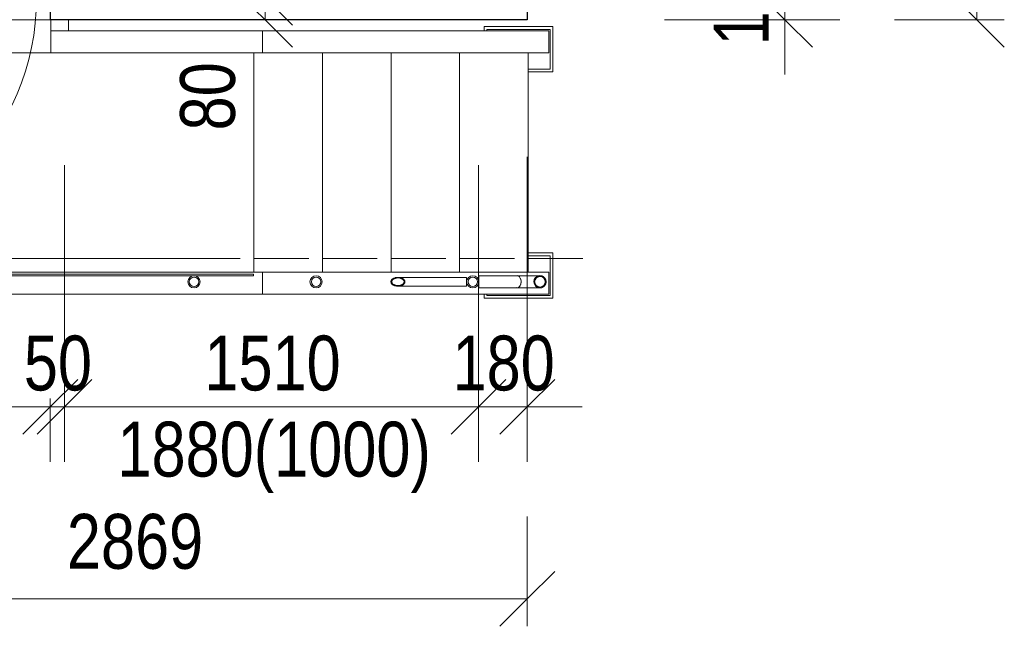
# Model space of a CAD drawing. Header units: millimetres. Extents: x 904 to 79999, y -5904 to 48978.
# Tile 5 of 21: x 15236 to 18827, y 36699 to 38910. Entities that reach past the tile are written whole.
import ezdxf

# ---------------------------------------------------------------- set-up
doc = ezdxf.new("R2010")
doc.units = ezdxf.units.MM
doc.linetypes.add('Čerchovaná 3mm', pattern=[500, 300, -100, 0, -100])
for name, color, linetype, lineweight in [('CA_DVERE18', 8, 'Continuous', 9), ('CA_DVERE25', 7, 'Continuous', 9), ('CA_DVERE_NEVHRA1', 3, 'Čerchovaná 3mm', 13), ('CA_IMPORTY18', 8, 'Continuous', 9), ('CA_KOTY', 3, 'Continuous', 9), ('CA_KOTY-100', 3, 'Continuous', 9), ('CA_POHHRA25', 7, 'Continuous', 13), ('CA_REZY', 1, 'Continuous', 25), ('CA_ZARIZPRED', 8, 'Continuous', 13)]:
    doc.layers.add(name, color=color, linetype=linetype, lineweight=lineweight)
doc.styles.add('Arial_3', font='arial.ttf', dxfattribs={"width": 0.8, "height": 200})
doc.dimstyles.new('CS_Průběžná_-_2_0_mm__stavařská_čárka__výška_otvoru_MASKA_OFF', dxfattribs={"dimscale": 304.8, "dimtxt": 204.05188, "dimasz": 0.656168, "dimexe": 0.656168, "dimexo": 1.64042, "dimgap": 0, "dimtad": 1, "dimdec": 0, "dimrnd": 5, "dimzin": 0, "dimdsep": 46, "dimtxsty": 'Arial_3', "dimblk1": 'OBLIQUE', "dimblk2": 'OBLIQUE', "dimsah": 1, "dimcen": 0.09, "dimdle": 0.656168, "dimazin": 0, "dimtfac": 1, "dimtdec": 4, "dimtix": 1, "dimtmove": 0, "dimatfit": 3, "dimfxl": 1, "dimtvp": 1, "dimtolj": 1, "dimtzin": 0, "dimarcsym": 2})
doc.dimstyles.new('HP_Přímá_-_2_mm_Ariel_1-100', dxfattribs={"dimscale": 304.8, "dimtxt": 204.05188, "dimasz": 0.656168, "dimexe": 0.328084, "dimexo": 0.0625, "dimgap": 0.164042, "dimtad": 1, "dimdec": 0, "dimzin": 0, "dimdsep": 46, "dimtxsty": 'Arial_3', "dimblk1": 'OBLIQUE', "dimblk2": 'OBLIQUE', "dimsah": 1, "dimcen": 0.09, "dimazin": 0, "dimtfac": 1, "dimtdec": 4, "dimtix": 1, "dimtmove": 0, "dimatfit": 3, "dimfxl": 0.984252, "dimfxlon": 1, "dimtvp": 1, "dimtolj": 1, "dimtzin": 0, "dimarcsym": 2})
doc.dimstyles.new('HP_Přímá_-_2_mm_Ariel_1-100_1', dxfattribs={"dimscale": 304.8, "dimtxt": 204.05188, "dimasz": 0.656168, "dimexe": 0.328084, "dimexo": 0.0625, "dimgap": 0.164042, "dimtad": 1, "dimdec": 0, "dimzin": 0, "dimdsep": 46, "dimtxsty": 'Arial_3', "dimblk1": 'OBLIQUE', "dimblk2": 'OBLIQUE', "dimsah": 1, "dimcen": 0.09, "dimazin": 0, "dimtfac": 1, "dimtdec": 4, "dimtix": 1, "dimtmove": 2, "dimatfit": 3, "dimfxl": 0.984252, "dimfxlon": 1, "dimtvp": 1, "dimtolj": 1, "dimtzin": 0, "dimarcsym": 2})

# ---------------------------------------------------------------- blocks, each defined once
blk = doc.blocks.new('CZ-Dveře_otočné_jednokřídlé_OCZ - CZ-Dveře_otočné_jednokřídlé_900 zaruben 50-2564495-PŮDORYS 1_NP - vestavek V8a')
at = {"layer": 'CA_DVERE18'}
for p, q in [((-450, 140), (450, 140)), ((-450, 40), (-450, -860))]:
    blk.add_line(p, q, dxfattribs=at)
blk.add_arc((-450, 40), 900, 270, 0, dxfattribs=at)
at = {"layer": 'CA_DVERE25', "lineweight": 25}
for p, q in [((-450, 140), (-500, 140)), ((-500, 140), (-500, 40)), ((-450, 40), (-450, 140)), ((500, 140), (450, 140)), ((450, 140), (450, 40)), ((500, 40), (500, 140)), ((-500, 40), (-450, 40)), ((450, 40), (500, 40))]:
    blk.add_line(p, q, dxfattribs=at)
at = {"layer": 'CA_DVERE25'}
for p, q in [((450, 80), (-450, 80)), ((-450, 80), (-450, 40)), ((450, 40), (450, 80)), ((-450, 40), (450, 40))]:
    blk.add_line(p, q, dxfattribs=at)
at = {"layer": 'CA_DVERE_NEVHRA1'}
blk.add_line((-500, -40), (500, -40), dxfattribs=at)
blk = doc.blocks.new('ocelová kce final - 11542_003_OK-HALA_TaO-2_ET_AciS_2025-05-29_upr_dwg-2597525-PŮDORYS 1_NP - vestavek V8a')
at = {"layer": 'CA_IMPORTY18', "color": 57}
for p, q in [((224410, 38910), (224410, 38790)), ((224475, 38910), (224475, 38870)), ((224410, 38870), (224475, 38870)), ((225182.2, 38870), (224410, 38870)), ((225182.2, 38790), (225182.2, 38870)), ((226226, 38870), (225182.3, 38870)), ((225182.3, 38870), (225182.3, 38790)), ((225991, 38885), (226241, 38885)), ((225991, 38870), (225991, 38885)), ((226001, 38870), (226001, 38875)), ((226001, 38875), (226231, 38875)), ((226226, 38870), (226226, 38790)), ((226226, 38870), (226226, 38790)), ((226231, 38875), (226231, 38730)), ((226241, 38885), (226241, 38720)), ((223400, 38790), (225151, 38790)), ((224410, 38790), (223401, 38790)), ((225182.2, 38790), (225151, 38790)), ((225151, 38790), (225151, 37990)), ((226226, 38790), (225182.3, 38790)), ((225401, 38790), (225401, 37990)), ((225651, 38790), (225651, 37990)), ((225901, 38790), (225901, 37990)), ((226151, 38790), (226151, 37990)), ((226231, 38730), (226151, 38730)), ((226241, 38720), (226151, 38720)), ((223401, 38040), (225101, 38040)), ((225151, 38040), (225351, 38040)), ((225401, 38040), (225601, 38040)), ((225651, 38040), (225851, 38040)), ((225901, 38040), (226101, 38040)), ((226151, 38060), (226241, 38060)), ((226151, 38050), (226231, 38050)), ((226151, 38040), (226351, 38040)), ((226231, 38050), (226231, 37905)), ((226241, 38060), (226241, 37895)), ((223387.3, 37977.2), (225149.8, 37977.2)), ((223393.3, 37983.2), (225149.8, 37983.2)), ((225151, 37990), (223400, 37990)), ((225149.8, 37983.2), (225149.8, 37977.2)), ((225151, 37990), (225182.2, 37990)), ((225182.2, 37910), (225182.2, 37990)), ((225182.3, 37990), (226226, 37990)), ((225182.3, 37990), (225182.3, 37910)), ((225926.8, 37971), (225676, 37971)), ((226111.4, 37977.2), (225971.3, 37977.2)), ((226226, 37990), (226226, 37910)), ((226226, 37990), (226226, 37910)), ((225676, 37939), (225926.8, 37939)), ((225971.3, 37932.8), (226111.4, 37932.8)), ((223400, 37910), (225182.2, 37910)), ((225182.3, 37910), (226226, 37910)), ((225991, 37895), (225991, 37910)), ((226241, 37895), (225991, 37895)), ((226001, 37905), (226001, 37910)), ((226231, 37905), (226001, 37905))]:
    blk.add_line(p, q, dxfattribs=at)
at = {"layer": 'CA_IMPORTY18', "color": 57, "flags": 128}
for points in [[(225926.8, 37971), (225926.8, 37966.3), (225926.8, 37955), (225926.8, 37943.7), (225926.8, 37939)], [(225971.3, 37976.2), (225971.3, 37968.1), (225971.3, 37955)], [(226111.4, 37977.2), (226113, 37977.2), (226114.7, 37977.2), (226116.4, 37977.2), (226118.1, 37977.2), (226119.9, 37977.2), (226121.8, 37977.2), (226123.6, 37977.2), (226125.5, 37977.2), (226127.4, 37977.2), (226129.4, 37977.2), (226131.4, 37977.2), (226133.4, 37977.2), (226135.4, 37977.2), (226137.4, 37977.2), (226139.4, 37977.2), (226141.5, 37977.2), (226143.5, 37977.2), (226145.5, 37977.2), (226147.6, 37977.2), (226149.6, 37977.2), (226151.6, 37977.2), (226153.6, 37977.2), (226155.6, 37977.2), (226157.6, 37977.2), (226159.5, 37977.2), (226161.5, 37977.2), (226163.3, 37977.2), (226165.2, 37977.2), (226167, 37977.2), (226168.8, 37977.2), (226170.6, 37977.2), (226172.3, 37977.2), (226173.9, 37977.2), (226175.5, 37977.2), (226177.1, 37977.2), (226178.6, 37977.2), (226180, 37977.2), (226181.4, 37977.2), (226182.7, 37977.2), (226184, 37977.2), (226185.2, 37977.2), (226186.3, 37977.2), (226187.4, 37977.2), (226188.3, 37977.2), (226189.3, 37977.2), (226190.1, 37977.2), (226190.9, 37977.2), (226191.6, 37977.2), (226192.2, 37977.2), (226192.7, 37977.2), (226193.2, 37977.2), (226193.5, 37977.2), (226193.8, 37977.2), (226194, 37977.2), (226194.2, 37977.2), (226194.2, 37977.2)], [(226194.2, 37974.4), (226193.5, 37974.3), (226192.7, 37974.3), (226191.9, 37974.2), (226191.2, 37974.1), (226190.4, 37974), (226189.6, 37973.8), (226188.9, 37973.6), (226188.1, 37973.4), (226187.4, 37973.1), (226186.7, 37972.8), (226186, 37972.5), (226185.3, 37972.2), (226184.6, 37971.8), (226184, 37971.4), (226183.3, 37971), (226182.7, 37970.5), (226182.1, 37970), (226181.5, 37969.5), (226180.9, 37969), (226180.4, 37968.5), (226179.8, 37967.9), (226179.3, 37967.3), (226178.8, 37966.7), (226178.4, 37966.1), (226178, 37965.5), (226177.5, 37964.8), (226177.2, 37964.1), (226176.8, 37963.4), (226176.5, 37962.7), (226176.2, 37962), (226175.9, 37961.3), (226175.7, 37960.5), (226175.5, 37959.8), (226175.3, 37959), (226175.2, 37958.3), (226175.1, 37957.5), (226175, 37956.8), (226174.9, 37956), (226174.9, 37955.2), (226174.9, 37955)], [(226194.2, 37977.2), (226195.1, 37977.2), (226196, 37977.2), (226196.9, 37977.1), (226197.8, 37977), (226198.7, 37976.8), (226199.5, 37976.6), (226200.4, 37976.4), (226201.2, 37976.1), (226202.1, 37975.8), (226202.9, 37975.5), (226203.7, 37975.1), (226204.5, 37974.7), (226205.3, 37974.3), (226206.1, 37973.9), (226206.8, 37973.4), (226207.5, 37972.8), (226208.2, 37972.3), (226208.9, 37971.7), (226209.6, 37971.1), (226210.2, 37970.5), (226210.8, 37969.9), (226211.4, 37969.2), (226211.9, 37968.5), (226212.5, 37967.8), (226213, 37967), (226213.4, 37966.3), (226213.9, 37965.5), (226214.3, 37964.7), (226214.6, 37963.9), (226215, 37963.1), (226215.3, 37962.2), (226215.6, 37961.4), (226215.8, 37960.5), (226216, 37959.7), (226216.2, 37958.8), (226216.3, 37957.9), (226216.4, 37957), (226216.5, 37956.1), (226216.5, 37955.2), (226216.5, 37955)], [(225971.3, 37955), (225971.3, 37941.9), (225971.3, 37933.8)], [(226194.2, 37932.8), (226194.2, 37932.8), (226194.1, 37932.8), (226193.9, 37932.8), (226193.6, 37932.8), (226193.2, 37932.8), (226192.8, 37932.8), (226192.2, 37932.8), (226191.6, 37932.8), (226191, 37932.8), (226190.2, 37932.8), (226189.4, 37932.8), (226188.5, 37932.8), (226187.5, 37932.8), (226186.4, 37932.8), (226185.3, 37932.8), (226184.1, 37932.8), (226182.9, 37932.8), (226181.6, 37932.8), (226180.2, 37932.8), (226178.8, 37932.8), (226177.3, 37932.8), (226175.7, 37932.8), (226174.1, 37932.8), (226172.5, 37932.8), (226170.8, 37932.8), (226169.1, 37932.8), (226167.3, 37932.8), (226165.5, 37932.8), (226163.6, 37932.8), (226161.7, 37932.8), (226159.8, 37932.8), (226157.9, 37932.8), (226155.9, 37932.8), (226153.9, 37932.8), (226151.9, 37932.8), (226149.9, 37932.8), (226147.9, 37932.8), (226145.8, 37932.8), (226143.8, 37932.8), (226141.7, 37932.8), (226139.7, 37932.8), (226137.7, 37932.8), (226135.7, 37932.8), (226133.6, 37932.8), (226131.6, 37932.8), (226129.7, 37932.8), (226127.7, 37932.8), (226125.8, 37932.8), (226123.9, 37932.8), (226122, 37932.8), (226120.2, 37932.8), (226118.4, 37932.8), (226116.6, 37932.8), (226114.9, 37932.8), (226113.2, 37932.8), (226111.6, 37932.8), (226111.4, 37932.8)], [(226174.9, 37955), (226174.9, 37954.2), (226174.9, 37953.5), (226175, 37952.7), (226175.1, 37951.9), (226175.3, 37951.2), (226175.4, 37950.4), (226175.6, 37949.7), (226175.9, 37948.9), (226176.1, 37948.2), (226176.4, 37947.5), (226176.7, 37946.8), (226177.1, 37946.1), (226177.4, 37945.4), (226177.8, 37944.7), (226178.3, 37944.1), (226178.7, 37943.4), (226179.2, 37942.8), (226179.7, 37942.2), (226180.2, 37941.7), (226180.8, 37941.1), (226181.3, 37940.6), (226181.9, 37940.1), (226182.5, 37939.6), (226183.1, 37939.1), (226183.8, 37938.7), (226184.4, 37938.3), (226185.1, 37937.9), (226185.8, 37937.6), (226186.5, 37937.3), (226187.2, 37937), (226188, 37936.7), (226188.7, 37936.5), (226189.4, 37936.3), (226190.2, 37936.1), (226190.9, 37935.9), (226191.7, 37935.8), (226192.5, 37935.7), (226193.3, 37935.7), (226194, 37935.7), (226194.2, 37935.7)], [(226216.5, 37955), (226216.5, 37954.1), (226216.4, 37953.2), (226216.3, 37952.3), (226216.2, 37951.5), (226216, 37950.6), (226215.8, 37949.7), (226215.6, 37948.9), (226215.4, 37948), (226215.1, 37947.2), (226214.7, 37946.3), (226214.4, 37945.5), (226214, 37944.7), (226213.5, 37943.9), (226213.1, 37943.2), (226212.6, 37942.4), (226212.1, 37941.7), (226211.5, 37941), (226211, 37940.3), (226210.4, 37939.7), (226209.7, 37939), (226209.1, 37938.4), (226208.4, 37937.9), (226207.7, 37937.3), (226207, 37936.8), (226206.3, 37936.3), (226205.5, 37935.8), (226204.7, 37935.4), (226203.9, 37935), (226203.1, 37934.6), (226202.3, 37934.3), (226201.5, 37934), (226200.6, 37933.7), (226199.8, 37933.4), (226198.9, 37933.2), (226198, 37933.1), (226197.1, 37932.9), (226196.3, 37932.8), (226195.4, 37932.8), (226194.5, 37932.8), (226194.2, 37932.8)]]:
    blk.add_lwpolyline(points, dxfattribs=at)
at = {"layer": 'CA_IMPORTY18', "color": 57}
for radius, start, end in [(22.3, 360, 180), (19.4, 360, 180), (22.2, 180, 0), (19.3, 180, 0)]:
    blk.add_arc((226194.2, 37955), radius, start, end, dxfattribs=at)
for major_axis, start_param, end_param in [((0, 22.2), 6.045915, 6.597345), ((0, 22.3), 6.009413, 6.556817), ((0, 22.2), 5.365058, 5.969026), ((0, 22.3), 5.346211, 5.867313), ((0, 22.2), 4.712389, 5.340708), ((0, 22.3), 4.712389, 5.294894), ((0, 22.3), 2.827433, 3.383092), ((0, 22.2), 2.867821, 3.415225), ((0, 22.2), 3.557315, 4.014257), ((0, 22.2), 3.569138, 4.059893), ((0, 22.2), 4.129307, 4.712389), ((0, 22.3), 4.148956, 4.679705)]:
    blk.add_ellipse((226111.4, 37955), major_axis=major_axis, ratio=0.624695, start_param=start_param, end_param=end_param, dxfattribs=at)
at = {"layer": 'CA_ZARIZPRED'}
for centre, radius, start, end in [((224932.3, 37955), 22.2, 0, 180), ((224932.3, 37955), 17.2, 0, 180), ((225377.5, 37955), 22.2, 0, 180), ((225377.5, 37955), 17.2, 0, 180), ((225949, 37955), 22.2, 0, 180), ((225949, 37955), 17.2, 0, 180), ((226194.2, 37955), 22.2, 0, 180), ((226194.2, 37955), 19.3, 0, 180), ((224932.3, 37955), 22.2, 180, 0), ((224932.3, 37955), 17.2, 180, 0), ((225377.5, 37955), 22.2, 180, 0), ((225377.5, 37955), 17.2, 180, 0), ((225949, 37955), 22.2, 180, 0), ((225949, 37955), 17.2, 180, 0), ((226194.2, 37955), 22.2, 180, 0), ((226194.2, 37955), 19.3, 180, 0)]:
    blk.add_arc(centre, radius, start, end, dxfattribs=at)
for points, knots in [([(225676, 37939), (225674.2, 37939), (225670.6, 37939.2), (225666.4, 37940.1), (225663.2, 37941.1), (225660.9, 37942), (225658.8, 37943.1), (225656.9, 37944.3), (225655.2, 37945.6), (225653.3, 37947.5), (225651.5, 37950), (225650.3, 37953.3), (225650.3, 37956.7), (225651.5, 37960), (225653.3, 37962.5), (225655.2, 37964.4), (225656.9, 37965.7), (225658.8, 37966.9), (225661.3, 37968.1), (225663.5, 37969), (225665.3, 37969.5), (225666.5, 37969.9), (225670, 37970.7), (225673.3, 37971), (225676, 37971)], [0, 0, 0, 0, 0.066667, 0.133333, 0.166667, 0.2, 0.233333, 0.266667, 0.3, 0.333333, 0.4, 0.466667, 0.533333, 0.6, 0.666667, 0.7, 0.733333, 0.766667, 0.8, 0.85, 0.8625, 0.875, 0.9, 1, 1, 1, 1]), ([(225676, 37941), (225674.4, 37941), (225671.3, 37941.2), (225667.6, 37942), (225664.8, 37942.9), (225662.8, 37943.7), (225661, 37944.6), (225659.3, 37945.6), (225657.8, 37946.8), (225656.1, 37948.4), (225654.5, 37950.6), (225653.5, 37953.5), (225653.5, 37956.5), (225654.5, 37959.4), (225656.1, 37961.6), (225657.8, 37963.2), (225659.3, 37964.4), (225661, 37965.4), (225662.8, 37966.3), (225664.8, 37967.1), (225667.6, 37968), (225671.3, 37968.8), (225674.4, 37969), (225676, 37969)], [-1, -1, -1, -1, -0.933333, -0.866667, -0.833333, -0.8, -0.766667, -0.733333, -0.7, -0.666667, -0.6, -0.533333, -0.466667, -0.4, -0.333333, -0.3, -0.266667, -0.233333, -0.2, -0.166667, -0.133333, -0.066667, 0, 0, 0, 0]), ([(225676, 37939), (225677.8, 37939), (225681.4, 37939.2), (225685.6, 37940.1), (225688.8, 37941.1), (225691.1, 37942), (225693.2, 37943.1), (225695.1, 37944.3), (225696.8, 37945.6), (225698.7, 37947.5), (225700.5, 37950), (225701.7, 37953.3), (225701.7, 37956.7), (225700.5, 37960), (225698.7, 37962.5), (225696.8, 37964.4), (225695.1, 37965.7), (225693.2, 37966.9), (225691.1, 37968), (225688.8, 37968.9), (225685.6, 37969.9), (225681.4, 37970.8), (225677.8, 37971), (225676, 37971)], [-1, -1, -1, -1, -0.933333, -0.866667, -0.833333, -0.8, -0.766667, -0.733333, -0.7, -0.666667, -0.6, -0.533333, -0.466667, -0.4, -0.333333, -0.3, -0.266667, -0.233333, -0.2, -0.166667, -0.133333, -0.066667, 0, 0, 0, 0]), ([(225676, 37941), (225677.6, 37941), (225680.7, 37941.2), (225684.4, 37942), (225687.2, 37942.9), (225689.2, 37943.7), (225691, 37944.6), (225692.7, 37945.6), (225694.2, 37946.8), (225695.9, 37948.4), (225697.5, 37950.6), (225698.5, 37953.5), (225698.5, 37956.5), (225697.5, 37959.4), (225695.9, 37961.6), (225694.2, 37963.2), (225692.7, 37964.4), (225691, 37965.4), (225688.9, 37966.5), (225687, 37967.2), (225685.4, 37967.7), (225684.3, 37968), (225681.3, 37968.7), (225678.4, 37969), (225676, 37969)], [0, 0, 0, 0, 0.066667, 0.133333, 0.166667, 0.2, 0.233333, 0.266667, 0.3, 0.333333, 0.4, 0.466667, 0.533333, 0.6, 0.666667, 0.7, 0.733333, 0.766667, 0.8, 0.85, 0.8625, 0.875, 0.9, 1, 1, 1, 1])]:
    blk.add_open_spline(points, degree=3, knots=knots, dxfattribs=at)
blk = doc.blocks.new('ocelová kce final - ocelová kce final-2597615-PŮDORYS 1_NP - vestavek V8a')
blk.add_blockref('ocelová kce final - 11542_003_OK-HALA_TaO-2_ET_AciS_2025-05-29_upr_dwg-2597525-PŮDORYS 1_NP - vestavek V8a', (0, 0))
blk = doc.blocks.new('DIMBLOCK17-PŮDORYS 1_NP - vestavek V8a')
at = {"layer": 'CA_KOTY-100'}
for p, q in [((18027.2, 39090), (17927.2, 39190)), ((18027.2, 39090), (17617.3, 39090)), ((18027.2, 39090), (18027.2, 38710)), ((18027.2, 39090), (18127.2, 38990)), ((18027.2, 39090), (18227.2, 39090)), ((18027.2, 38910), (17927.2, 39010)), ((18027.2, 38910), (17587.2, 38910)), ((18027.2, 38910), (18127.2, 38810)), ((18027.2, 38910), (18227.2, 38910))]:
    blk.add_line(p, q, dxfattribs=at)
at = {"layer": 'CA_KOTY-100', "color": 0, "insert": (17767.5, 38816.4), "char_height": 200, "width": 440.752, "attachment_point": 1, "rotation": 90, "line_spacing_factor": 0.941778, "style": 'Arial_3'}
blk.add_mtext('180', dxfattribs=at)
blk = doc.blocks.new('_Oblique')
at = {"color": 0, "linetype": 'ByBlock', "lineweight": -2}
blk.add_line((-0.5, -0.5), (0.5, 0.5), dxfattribs=at)
blk = doc.blocks.new('DIMBLOCK19-PŮDORYS 1_NP - vestavek V8a')
at = {"layer": 'CA_KOTY-100'}
for p, q in [((14347.2, 37499.3), (14447.2, 37599.3)), ((15347.2, 37499.3), (15447.2, 37599.3)), ((14347.2, 37499.3), (14247.2, 37399.3)), ((14347.2, 37499.3), (14347.2, 37530)), ((14347.2, 37499.3), (15347.2, 37499.3)), ((14347.2, 37499.3), (14347.2, 37299.3)), ((15347.2, 37499.3), (15247.2, 37399.3)), ((15347.2, 37499.3), (15347.2, 37530)), ((15347.2, 37499.3), (15347.2, 37299.3))]:
    blk.add_line(p, q, dxfattribs=at)
at = {"layer": 'CA_KOTY-100', "color": 0, "insert": (14602.3, 37758.9), "char_height": 200, "width": 587.669, "attachment_point": 1, "line_spacing_factor": 0.941778, "style": 'Arial_3'}
blk.add_mtext('1000', dxfattribs=at)
blk = doc.blocks.new('DIMBLOCK20-PŮDORYS 1_NP - vestavek V8a')
at = {"layer": 'CA_KOTY-100'}
for p, q in [((15399.2, 37499.3), (15399.2, 38379.9)), ((15347.2, 37499.3), (15447.2, 37599.3)), ((15399.2, 37499.3), (15499.2, 37599.3)), ((15347.2, 37499.3), (15247.2, 37399.3)), ((15399.2, 37499.3), (15299.2, 37399.3)), ((15347.2, 37499.3), (15347.2, 37530)), ((15347.2, 37499.3), (15399.2, 37499.3)), ((15347.2, 37499.3), (15347.2, 37299.3)), ((15399.2, 37499.3), (15399.2, 37299.3))]:
    blk.add_line(p, q, dxfattribs=at)
at = {"layer": 'CA_KOTY-100', "color": 0, "insert": (15250.7, 37758.9), "char_height": 200, "width": 293.835, "attachment_point": 1, "line_spacing_factor": 0.941778, "style": 'Arial_3'}
blk.add_mtext('50', dxfattribs=at)
blk = doc.blocks.new('DIMBLOCK21-PŮDORYS 1_NP - vestavek V8a')
at = {"layer": 'CA_KOTY-100'}
for p, q in [((15399.2, 37499.3), (15399.2, 38379.9)), ((16909.2, 37499.3), (16909.2, 38379.9)), ((15399.2, 37499.3), (15499.2, 37599.3)), ((16909.2, 37499.3), (17009.2, 37599.3)), ((15399.2, 37499.3), (15299.2, 37399.3)), ((15399.2, 37499.3), (16909.2, 37499.3)), ((15399.2, 37499.3), (15399.2, 37299.3)), ((16909.2, 37499.3), (16809.2, 37399.3)), ((16909.2, 37499.3), (16909.2, 37299.3))]:
    blk.add_line(p, q, dxfattribs=at)
at = {"layer": 'CA_KOTY-100', "color": 0, "char_height": 200, "attachment_point": 1, "line_spacing_factor": 0.941778, "style": 'Arial_3'}
for s, insert, width in [('1510', (15909.3, 37758.9), 587.669), ('1880(1000)', (15592.2, 37445), 1348.626)]:
    blk.add_mtext(s, dxfattribs=dict(at, insert=insert, width=width))
blk = doc.blocks.new('DIMBLOCK22-PŮDORYS 1_NP - vestavek V8a')
at = {"layer": 'CA_KOTY-100'}
for p, q in [((17087.2, 37499.3), (17087.2, 38410)), ((16909.2, 37499.3), (16909.2, 38379.9)), ((16909.2, 37499.3), (17009.2, 37599.3)), ((17087.2, 37499.3), (17187.2, 37599.3)), ((16909.2, 37499.3), (16809.2, 37399.3)), ((16909.2, 37499.3), (17287.2, 37499.3)), ((16909.2, 37499.3), (16909.2, 37299.3)), ((17087.2, 37499.3), (16987.2, 37399.3)), ((17087.2, 37499.3), (17087.2, 37299.3))]:
    blk.add_line(p, q, dxfattribs=at)
at = {"layer": 'CA_KOTY-100', "color": 0, "insert": (16814.5, 37758.9), "char_height": 200, "width": 440.752, "attachment_point": 1, "line_spacing_factor": 0.941778, "style": 'Arial_3'}
blk.add_mtext('180', dxfattribs=at)
blk = doc.blocks.new('DIMBLOCK26-PŮDORYS 1_NP - vestavek V8a')
at = {"layer": 'CA_KOTY-100'}
for p, q in [((14218, 36799.3), (14218, 37099.3)), ((17087.2, 36799.3), (17087.2, 37099.3)), ((14218, 36799.3), (14318, 36899.3)), ((17087.2, 36799.3), (17187.2, 36899.3)), ((14218, 36799.3), (14118, 36699.3)), ((14218, 36799.3), (17087.2, 36799.3)), ((14218, 36799.3), (14218, 36699.3)), ((17087.2, 36799.3), (16987.2, 36699.3)), ((17087.2, 36799.3), (17087.2, 36699.3))]:
    blk.add_line(p, q, dxfattribs=at)
at = {"layer": 'CA_KOTY-100', "color": 0, "insert": (15407.7, 37108.9), "char_height": 200, "width": 587.669, "attachment_point": 1, "line_spacing_factor": 0.941778, "style": 'Arial_3'}
blk.add_mtext('2869', dxfattribs=at)
blk = doc.blocks.new('DIMBLOCK38-PŮDORYS 1_NP - vestavek V8a')
at = {"layer": 'CA_KOTY-100'}
for p, q in [((18727.2, 44870), (18627.2, 44970)), ((18727.2, 44870), (18427.2, 44870)), ((18727.2, 38910), (18727.2, 44870)), ((18727.2, 44870), (18827.2, 44770)), ((18727.2, 44870), (18827.2, 44870)), ((18727.2, 38910), (18627.2, 39010)), ((18727.2, 38910), (18427.2, 38910)), ((18727.2, 38910), (18827.2, 38810)), ((18727.2, 38910), (18827.2, 38910))]:
    blk.add_line(p, q, dxfattribs=at)
at = {"layer": 'CA_KOTY-100', "color": 0, "insert": (18417.5, 41645.1), "char_height": 200, "width": 587.669, "attachment_point": 1, "rotation": 90, "line_spacing_factor": 0.941778, "style": 'Arial_3'}
blk.add_mtext('5960', dxfattribs=at)
blk = doc.blocks.new('DIMBLOCK40-PŮDORYS 1_NP - vestavek V8a')
at = {"layer": 'CA_KOTY-100'}
for p, q in [((16130.5, 44790), (16030.5, 44890)), ((16130.5, 44790), (16030.5, 44790)), ((16130.5, 44790), (16130.5, 38990)), ((16130.5, 44790), (16230.5, 44690)), ((16130.5, 44790), (16430.5, 44790)), ((16130.5, 38990), (16030.5, 39090)), ((16130.5, 38990), (16030.5, 38990)), ((16130.5, 38990), (16230.5, 38890)), ((16130.5, 38990), (16430.5, 38990))]:
    blk.add_line(p, q, dxfattribs=at)
at = {"layer": 'CA_KOTY-100', "color": 0, "insert": (15820.8, 41645.1), "char_height": 200, "width": 587.669, "attachment_point": 1, "rotation": 90, "line_spacing_factor": 0.941778, "style": 'Arial_3'}
blk.add_mtext('5800', dxfattribs=at)
blk = doc.blocks.new('DIMBLOCK41-PŮDORYS 1_NP - vestavek V8a')
at = {"layer": 'CA_KOTY-100'}
for p, q in [((16130.5, 38990), (16030.5, 39090)), ((16130.5, 38910), (16030.5, 39010)), ((16130.5, 38990), (16030.5, 38990)), ((16130.5, 38990), (16130.5, 38910)), ((16130.5, 38990), (16230.5, 38890)), ((16130.5, 38990), (16430.5, 38990)), ((16130.5, 38910), (16030.5, 38910)), ((16130.5, 38910), (16230.5, 38810)), ((16130.5, 38910), (16430.5, 38910))]:
    blk.add_line(p, q, dxfattribs=at)
at = {"layer": 'CA_KOTY-100', "color": 0, "insert": (15820.8, 38506.6), "char_height": 200, "width": 293.835, "attachment_point": 1, "rotation": 90, "line_spacing_factor": 0.941778, "style": 'Arial_3'}
blk.add_mtext('80', dxfattribs=at)

msp = doc.modelspace()

# ---------------------------------------------------------------- linework, layer by layer
at = {"layer": 'CA_POHHRA25'}
msp.add_line((15347.2, 38910), (14347.2, 38910), dxfattribs=at)
at = {"layer": 'CA_REZY'}
for p, q in [((17087.2, 39090), (17087.2, 38910)), ((15347.2, 38990), (15347.2, 38910)), ((17087.2, 38910), (15347.2, 38910))]:
    msp.add_line(p, q, dxfattribs=at)

# ---------------------------------------------------------------- block references
at = {"layer": 'CA_DVERE_NEVHRA1'}
msp.add_blockref('CZ-Dveře_otočné_jednokřídlé_OCZ - CZ-Dveře_otočné_jednokřídlé_900 zaruben 50-2564495-PŮDORYS 1_NP - vestavek V8a', (14847.2, 38950), dxfattribs=at)
at = {"layer": 'CA_IMPORTY18', "color": 57}
msp.add_blockref('ocelová kce final - ocelová kce final-2597615-PŮDORYS 1_NP - vestavek V8a', (-209060.8, 0), dxfattribs=at)

# ---------------------------------------------------------------- dimensions: what is measured, and where the dimension line sits
at = {"layer": 'CA_KOTY'}
for base, p1, p2, dimstyle, override, picture, middle in [((18727.2, 44870), (18427.2, 38910), (18427.2, 44870), 'HP_Přímá_-_2_mm_Ariel_1-100', {"dimpost": '<>', "dimfxl": 5960}, 'DIMBLOCK38-PŮDORYS 1_NP - vestavek V8a', (18575.1, 41890)), ((16130.5, 38990), (16430.5, 44790), (16430.5, 38990), 'HP_Přímá_-_2_mm_Ariel_1-100', {"dimpost": '<>', "dimfxl": 5800}, 'DIMBLOCK40-PŮDORYS 1_NP - vestavek V8a', (15978.4, 41890)), ((18027.2, 38910), (17117.3, 39090), (17087.2, 38910), 'CS_Průběžná_-_2_0_mm__stavařská_čárka__výška_otvoru_MASKA_OFF', {"dimpost": '<>', "dimfxl": 182.504343}, 'DIMBLOCK17-PŮDORYS 1_NP - vestavek V8a', (17925.1, 39000))]:
    dim = msp.add_linear_dim(base=base, p1=p1, p2=p2, angle=90, dimstyle=dimstyle, override=override, dxfattribs=at)
    dim.commit()
    dim.dimension.update_dxf_attribs({"geometry": picture, "text_midpoint": middle})
dim = msp.add_linear_dim(base=(16130.5, 38910), p1=(16430.5, 38990), p2=(16430.5, 38910), angle=90, dimstyle='HP_Přímá_-_2_mm_Ariel_1-100_1', override={"dimpost": '<>', "dimfxl": 80}, dxfattribs=at)
dim.commit()
dim.dimension.update_dxf_attribs({"geometry": 'DIMBLOCK41-PŮDORYS 1_NP - vestavek V8a', "text_midpoint": (15954.2, 38653.5), "dimtype": 160, "text_rotation": 90})
for base, p1, p2, dimstyle, override, picture, middle in [((17087.2, 37499.3), (16909.2, 38879.9), (17087.2, 38910), 'CS_Průběžná_-_2_0_mm__stavařská_čárka__výška_otvoru_MASKA_OFF', {"dimpost": '<>', "dimfxl": 180.532089}, 'DIMBLOCK22-PŮDORYS 1_NP - vestavek V8a', (16998.2, 37601.4)), ((15399.2, 37499.3), (15347.2, 38030), (15399.2, 38879.9), 'CS_Průběžná_-_2_0_mm__stavařská_čárka__výška_otvoru_MASKA_OFF', {"dimpost": '<>', "dimfxl": 851.459044}, 'DIMBLOCK20-PŮDORYS 1_NP - vestavek V8a', (15373.2, 37601.4)), ((15347.2, 37499.3), (14347.2, 38030), (15347.2, 38030), 'CS_Průběžná_-_2_0_mm__stavařská_čárka__výška_otvoru_MASKA_OFF', {"dimpost": '<>', "dimfxl": 1000}, 'DIMBLOCK19-PŮDORYS 1_NP - vestavek V8a', (14847.2, 37601.4)), ((17087.2, 36799.3), (14218, 37099.3), (17087.2, 37099.3), 'HP_Přímá_-_2_mm_Ariel_1-100', {"dimpost": '<>', "dimfxl": 2869.137085}, 'DIMBLOCK26-PŮDORYS 1_NP - vestavek V8a', (15652.6, 36951.4))]:
    dim = msp.add_linear_dim(base=base, p1=p1, p2=p2, dimstyle=dimstyle, override=override, dxfattribs=at)
    dim.commit()
    dim.dimension.update_dxf_attribs({"geometry": picture, "text_midpoint": middle})
dim = msp.add_linear_dim(base=(16909.2, 37499.3), p1=(15399.2, 38879.9), p2=(16909.2, 38879.9), text='<>\\X1880(1000)', dimstyle='CS_Průběžná_-_2_0_mm__stavařská_čárka__výška_otvoru_MASKA_OFF', override={"dimpost": '<>', "dimfxl": 1510}, dxfattribs=at)
dim.commit()
dim.dimension.update_dxf_attribs({"geometry": 'DIMBLOCK21-PŮDORYS 1_NP - vestavek V8a', "text_midpoint": (16154.2, 37499.3)})

doc.saveas('drawing.dxf')
